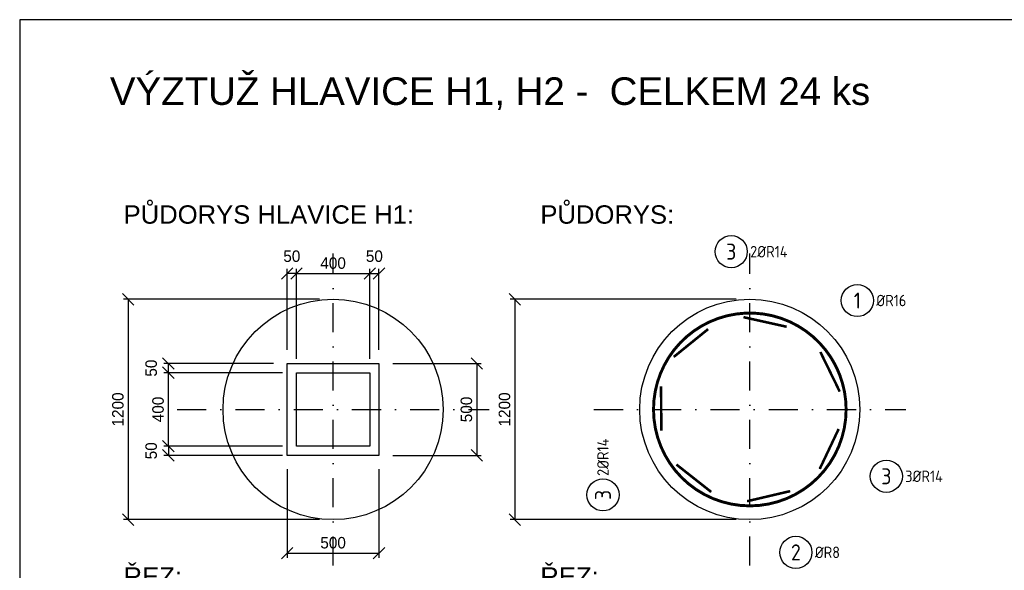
# Model space of a CAD drawing. Header units: millimetres. Extents: x 3999 to 14734, y -12994 to 4664.
# Tile 5 of 6: x 3999 to 9367, y 1665 to 4664. Entities that reach past the tile are written whole.
import ezdxf
from ezdxf.enums import TextEntityAlignment as Align

# ---------------------------------------------------------------- set-up
doc = ezdxf.new("R2010")
doc.units = ezdxf.units.MM
doc.header["$LTSCALE"] = 25
doc.linetypes.add('CERCHOVANA2', pattern=[12.7, 6.35, -3.175, 0, -3.175])
for name, color, linetype in [('HLAVICE', 2, 'Continuous'), ('KOTY', 4, 'Continuous'), ('KOTY25', 7, 'Continuous'), ('MODUL', 1, 'CERCHOVANA2'), ('TEXT05', 6, 'Continuous')]:
    doc.layers.add(name, color=color, linetype=linetype)
doc.styles.add('PAVLA', font='ARIAL.TTF')
doc.styles.add('RECOC_ISO9', font='ISO9.shx')
doc.dimstyles.new('ISO-25', dxfattribs={"dimtxt": 2.5, "dimasz": 2.5, "dimexe": 1.25, "dimexo": 0.625, "dimtad": 1, "dimtxsty": 'Standard', "dimcen": 2.5, "dimadec": 0, "dimazin": 0, "dimtfac": 1, "dimtmove": 0, "dimatfit": 3, "dimfxl": 0, "dimarcsym": 0})

# ---------------------------------------------------------------- blocks, each defined once
blk = doc.blocks.new('*U16', base_point=(14763.7, 5659.5))
at = {"color": 7}
blk.add_lwpolyline([(15026.8, 6143.7, 0, 0, 0), (14835.8, 5745.5, 25, 0, 0), (14814.2, 5700.4, 0, 0, 0)], format="xyseb", close=True, dxfattribs=at)
at = {"color": 200, "const_width": 14}
blk.add_lwpolyline([(14752, 5650.1), (14938.7, 5801)], dxfattribs=at)
at = {"color": 200}
blk.add_lwpolyline([(14752, 5650.1), (14938.7, 5801)], dxfattribs=at)
blk = doc.blocks.new('*U17', base_point=(15146.7, 5862.4))
at = {"color": 7}
blk.add_lwpolyline([(15096.3, 6141.1, 0, 0, 0), (15192, 5895, 25, 0, 0), (15210.1, 5848.4, 0, 0, 0)], format="xyseb", close=True, dxfattribs=at)
at = {"color": 200, "const_width": 14}
blk.add_lwpolyline([(15132, 5865.7), (15366.4, 5813.7)], dxfattribs=at)
at = {"color": 200}
blk.add_lwpolyline([(15132, 5865.7), (15366.4, 5813.7)], dxfattribs=at)
blk = doc.blocks.new('*U18', base_point=(14763.7, 5659.5))
at = {"color": 240}
blk.add_circle((15064.6, 6222.6), 87.5, dxfattribs=at)
for name, p in [('*U16', (14763.7, 5659.5)), ('*U17', (15146.7, 5862.4))]:
    blk.add_blockref(name, p)
at = {"color": 3, "style": 'RECOC_ISO9'}
blk.add_text('3', height=87.5, dxfattribs=at).set_placement((15064.6, 6222.6), align=Align.MIDDLE_CENTER)
at = {"style": 'RECOC_ISO9'}
blk.add_text('2%%cR14', height=62.5, dxfattribs=at).set_placement((15167.8, 6222.6), align=Align.MIDDLE_LEFT)
blk = doc.blocks.new('_Oblique')
at = {"color": 0, "linetype": 'ByBlock', "lineweight": -2}
blk.add_line((-0.5, -0.5), (0.5, 0.5), dxfattribs=at)
blk = doc.blocks.new('*D42')
at = {"layer": 'DEFPOINTS', "color": 0}
for p in [(7979.2, 3141.2), (6698.2, 1941.2), (7979.2, 1941.2)]:
    blk.add_point(p, dxfattribs=at)
at = {"layer": 'KOTY', "color": 0, "lineweight": -2}
for p, q in [((7904.2, 3141.2), (6673.2, 3141.2)), ((6698.2, 3141.2), (6698.2, 1941.2)), ((7904.2, 1941.2), (6673.2, 1941.2))]:
    blk.add_line(p, q, dxfattribs=at)
at = {"layer": 'KOTY', "color": 0, "lineweight": -2, "xscale": 62.5, "yscale": 62.5, "zscale": 62.5}
for p, rotation in [((6698.2, 3141.2), 90), ((6698.2, 1941.2), 270)]:
    blk.add_blockref('_Oblique', p, dxfattribs=dict(at, rotation=rotation))
at = {"layer": 'KOTY', "color": 0, "insert": (6641.9, 2541.2), "char_height": 62.5, "attachment_point": 5, "rotation": 90}
blk.add_mtext('1200', dxfattribs=at)
blk = doc.blocks.new('*U34', base_point=(15165.8, 5363.3))
at = {"color": 200, "const_width": 8}
blk.add_lwpolyline([(15690.8, 5363.3, -1), (14640.8, 5363.3, -1), (15690.8, 5363.3, -1)], format="xyb", dxfattribs=at)
at = {"color": 200}
blk.add_lwpolyline([(15690.8, 5363.3, -1), (14640.8, 5363.3, -1), (15690.8, 5363.3, -1)], format="xyb", dxfattribs=at)
at = {"color": 7}
blk.add_lwpolyline([(15387.7, 4667.6, 0, 0, 0), (15338.8, 4805.6, 25, 0, 0), (15322.1, 4852.7, 0, 0, 0)], format="xyseb", close=True, dxfattribs=at)
blk.add_circle((15417, 4585.1), 87.5, dxfattribs=at)
at = {"color": 3, "style": 'RECOC_ISO9'}
blk.add_text('2', height=87.5, dxfattribs=at).set_placement((15417, 4585.1), align=Align.MIDDLE_CENTER)
at = {"style": 'RECOC_ISO9'}
blk.add_text('%%cR8', height=62.5, dxfattribs=at).set_placement((15520.1, 4585.1), align=Align.MIDDLE_LEFT)
blk = doc.blocks.new('*U19', base_point=(14682, 5473.7))
at = {"color": 200, "const_width": 14}
blk.add_lwpolyline([(14681.9, 5488.7), (14683.4, 5248.6)], dxfattribs=at)
at = {"color": 200}
blk.add_lwpolyline([(14681.9, 5488.7), (14683.4, 5248.6)], dxfattribs=at)
at = {"color": 7}
blk.add_lwpolyline([(14411.5, 4972.4, 0, 0, 0), (14656, 5366.2, 25, 0, 0), (14682.4, 5408.7, 0, 0, 0)], format="xyseb", close=True, dxfattribs=at)
blk = doc.blocks.new('*U20', base_point=(14777.9, 5053.9))
at = {"color": 200, "const_width": 14}
blk.add_lwpolyline([(14766.1, 5063.2), (14954.7, 4914.7)], dxfattribs=at)
at = {"color": 200}
blk.add_lwpolyline([(14766.1, 5063.2), (14954.7, 4914.7)], dxfattribs=at)
at = {"color": 7}
blk.add_lwpolyline([(14450.2, 4919.2, 0, 0, 0), (14780.4, 5001.6, 25, 0, 0), (14828.9, 5013.7, 0, 0, 0)], format="xyseb", close=True, dxfattribs=at)
blk = doc.blocks.new('*U21', base_point=(14682, 5473.7))
at = {"color": 240}
blk.add_circle((14365.3, 4898.1), 87.5, dxfattribs=at)
for name, p in [('*U19', (14682, 5473.7)), ('*U20', (14777.9, 5053.9))]:
    blk.add_blockref(name, p)
at = {"style": 'RECOC_ISO9'}
blk.add_text('2%%cR14', height=62.5, rotation=90, dxfattribs=at).set_placement((14365.3, 5001.2), align=Align.MIDDLE_LEFT)
at = {"color": 3, "style": 'RECOC_ISO9'}
blk.add_text('3', height=87.5, rotation=90, dxfattribs=at).set_placement((14365.3, 4898.1), align=Align.MIDDLE_CENTER)
blk = doc.blocks.new('*U12', base_point=(15165.9, 4867.1))
at = {"color": 7}
blk.add_lwpolyline([(15823.9, 4984.5, 0, 0, 0), (15278.4, 4890.4, 25, 0, 0), (15229.2, 4881.9, 0, 0, 0)], format="xyseb", close=True, dxfattribs=at)
at = {"color": 200, "const_width": 14}
blk.add_lwpolyline([(15151.2, 4863.6), (15385, 4918.5)], dxfattribs=at)
at = {"color": 200}
blk.add_lwpolyline([(15151.2, 4863.6), (15385, 4918.5)], dxfattribs=at)
blk = doc.blocks.new('*U13', base_point=(15553.9, 5054))
at = {"color": 200, "const_width": 14}
blk.add_lwpolyline([(15547.4, 5040.4), (15650.2, 5257.3)], dxfattribs=at)
at = {"color": 200}
blk.add_lwpolyline([(15547.4, 5040.4), (15650.2, 5257.3)], dxfattribs=at)
at = {"color": 7}
blk.add_lwpolyline([(15827.4, 5027.9, 0, 0, 0), (15628.9, 5096.4, 25, 0, 0), (15581.7, 5112.7, 0, 0, 0)], format="xyseb", close=True, dxfattribs=at)
blk = doc.blocks.new('*U14', base_point=(15649.6, 5473.8))
at = {"color": 200, "const_width": 14}
blk.add_lwpolyline([(15656.2, 5460.3), (15550.7, 5676)], dxfattribs=at)
at = {"color": 200}
blk.add_lwpolyline([(15656.2, 5460.3), (15550.7, 5676)], dxfattribs=at)
at = {"color": 7}
blk.add_lwpolyline([(15868.4, 5076.3, 0, 0, 0), (15644.9, 5488.3, 25, 0, 0), (15621, 5532.2, 0, 0, 0)], format="xyseb", close=True, dxfattribs=at)
blk = doc.blocks.new('*U15', base_point=(15165.9, 4867.1))
at = {"color": 240}
blk.add_circle((15910.2, 4999.4), 87.5, dxfattribs=at)
for name, p in [('*U14', (15649.6, 5473.8)), ('*U13', (15553.9, 5054)), ('*U12', (15165.9, 4867.1))]:
    blk.add_blockref(name, p)
at = {"color": 3, "style": 'RECOC_ISO9'}
blk.add_text('3', height=87.5, dxfattribs=at).set_placement((15910.2, 4999.4), align=Align.MIDDLE_CENTER)
at = {"style": 'RECOC_ISO9'}
blk.add_text('3%%cR14', height=62.5, dxfattribs=at).set_placement((16013.3, 4999.4), align=Align.MIDDLE_LEFT)
blk = doc.blocks.new('*U5', base_point=(15165.8, 5363.3))
at = {"color": 7}
blk.add_lwpolyline([(15681.3, 5904.8, 0, 0, 0), (15537.7, 5799.9, 25, 0, 0), (15497.3, 5770.4, 0, 0, 0)], format="xyseb", close=True, dxfattribs=at)
at = {"color": 200, "const_width": 16}
blk.add_lwpolyline([(15690.8, 5362.7, 1.000632), (14640.8, 5363.3, 1), (15690.8, 5363.3, 0.134451)], format="xyb", dxfattribs=at)
at = {"color": 200}
blk.add_lwpolyline([(15690.8, 5362.7, 1.000632), (14640.8, 5363.3, 1), (15690.8, 5363.3, 0.134451)], format="xyb", dxfattribs=at)
at = {"color": 140, "const_width": 16}
blk.add_lwpolyline([(15690.8, 5363.3, 0.134451), (15617.6, 5630.8, 0.134129)], format="xyb", dxfattribs=at)
at = {"color": 140}
blk.add_lwpolyline([(15690.8, 5363.3, 0.134451), (15617.6, 5630.8, 0.134129)], format="xyb", dxfattribs=at)
at = {"color": 7}
blk.add_circle((15752, 5956.5), 87.5, dxfattribs=at)
at = {"color": 3, "style": 'RECOC_ISO9'}
blk.add_text('1', height=87.5, dxfattribs=at).set_placement((15752, 5956.5), align=Align.MIDDLE_CENTER)
at = {"style": 'RECOC_ISO9'}
blk.add_text('%%cR16', height=62.5, dxfattribs=at).set_placement((15855.1, 5956.5), align=Align.MIDDLE_LEFT)
blk = doc.blocks.new('*D46')
at = {"layer": 'DEFPOINTS', "color": 0}
for p in [(5457.3, 2291.2), (5957.3, 2291.2), (5957.3, 1758.9)]:
    blk.add_point(p, dxfattribs=at)
at = {"layer": 'KOTY', "color": 0, "lineweight": -2}
for p, q in [((5457.3, 2216.2), (5457.3, 1733.9)), ((5957.3, 2216.2), (5957.3, 1733.9)), ((5457.3, 1758.9), (5957.3, 1758.9))]:
    blk.add_line(p, q, dxfattribs=at)
at = {"layer": 'KOTY', "color": 0, "lineweight": -2, "xscale": 62.5, "yscale": 62.5, "zscale": 62.5, "rotation": 180}
blk.add_blockref('_Oblique', (5457.3, 1758.9), dxfattribs=at)
at = {"layer": 'KOTY', "color": 0, "lineweight": -2, "xscale": 62.5, "yscale": 62.5, "zscale": 62.5}
blk.add_blockref('_Oblique', (5957.3, 1758.9), dxfattribs=at)
at = {"layer": 'KOTY', "color": 0, "insert": (5707.3, 1815.2), "char_height": 62.5, "attachment_point": 5}
blk.add_mtext('500', dxfattribs=at)
blk = doc.blocks.new('*D58')
at = {"layer": 'DEFPOINTS', "color": 0}
for p in [(5957.3, 2791.2), (5957.3, 2291.2), (6490.4, 2291.2)]:
    blk.add_point(p, dxfattribs=at)
at = {"layer": 'KOTY', "color": 0, "lineweight": -2}
for p, q in [((6032.3, 2791.2), (6515.4, 2791.2)), ((6490.4, 2791.2), (6490.4, 2291.2)), ((6032.3, 2291.2), (6515.4, 2291.2))]:
    blk.add_line(p, q, dxfattribs=at)
at = {"layer": 'KOTY', "color": 0, "lineweight": -2, "xscale": 62.5, "yscale": 62.5, "zscale": 62.5}
for p, rotation in [((6490.4, 2791.2), 90), ((6490.4, 2291.2), 270)]:
    blk.add_blockref('_Oblique', p, dxfattribs=dict(at, rotation=rotation))
at = {"layer": 'KOTY', "color": 0, "insert": (6434.2, 2541.2), "char_height": 62.5, "attachment_point": 5, "rotation": 90}
blk.add_mtext('500', dxfattribs=at)
blk = doc.blocks.new('*D57')
at = {"layer": 'DEFPOINTS', "color": 0}
for p in [(4809.4, 2791.2), (5457.3, 2791.2), (5457.3, 2741.2)]:
    blk.add_point(p, dxfattribs=at)
at = {"layer": 'KOTY', "color": 0, "lineweight": -2}
for p, q in [((5382.3, 2791.2), (4784.4, 2791.2)), ((5382.3, 2741.2), (4784.4, 2741.2)), ((4809.4, 2741.2), (4809.4, 2791.2))]:
    blk.add_line(p, q, dxfattribs=at)
at = {"layer": 'KOTY', "color": 0, "lineweight": -2, "xscale": 62.5, "yscale": 62.5, "zscale": 62.5}
for p, rotation in [((4809.4, 2791.2), 90), ((4809.4, 2741.2), 270)]:
    blk.add_blockref('_Oblique', p, dxfattribs=dict(at, rotation=rotation))
at = {"layer": 'KOTY', "color": 0, "insert": (4715.7, 2766.2), "char_height": 62.5, "attachment_point": 5, "rotation": 90}
blk.add_mtext('50', dxfattribs=at)
blk = doc.blocks.new('*D56')
at = {"layer": 'DEFPOINTS', "color": 0}
for p in [(4809.4, 2741.2), (5507.3, 2741.2), (5457.3, 2341.2)]:
    blk.add_point(p, dxfattribs=at)
at = {"layer": 'KOTY', "color": 0, "lineweight": -2}
for p, q in [((5432.3, 2741.2), (4784.4, 2741.2)), ((4809.4, 2341.2), (4809.4, 2741.2)), ((5382.3, 2341.2), (4784.4, 2341.2))]:
    blk.add_line(p, q, dxfattribs=at)
at = {"layer": 'KOTY', "color": 0, "lineweight": -2, "xscale": 62.5, "yscale": 62.5, "zscale": 62.5}
for p, rotation in [((4809.4, 2741.2), 90), ((4809.4, 2341.2), 270)]:
    blk.add_blockref('_Oblique', p, dxfattribs=dict(at, rotation=rotation))
at = {"layer": 'KOTY', "color": 0, "insert": (4753.2, 2541.2), "char_height": 62.5, "attachment_point": 5, "rotation": 90}
blk.add_mtext('400', dxfattribs=at)
blk = doc.blocks.new('*D55')
at = {"layer": 'DEFPOINTS', "color": 0}
for p in [(5507.3, 2341.2), (4809.4, 2291.2), (5507.3, 2291.2)]:
    blk.add_point(p, dxfattribs=at)
at = {"layer": 'KOTY', "color": 0, "lineweight": -2}
for p, q in [((5432.3, 2341.2), (4784.4, 2341.2)), ((4809.4, 2341.2), (4809.4, 2291.2)), ((5432.3, 2291.2), (4784.4, 2291.2))]:
    blk.add_line(p, q, dxfattribs=at)
at = {"layer": 'KOTY', "color": 0, "lineweight": -2, "xscale": 62.5, "yscale": 62.5, "zscale": 62.5}
for p, rotation in [((4809.4, 2341.2), 90), ((4809.4, 2291.2), 270)]:
    blk.add_blockref('_Oblique', p, dxfattribs=dict(at, rotation=rotation))
at = {"layer": 'KOTY', "color": 0, "insert": (4715.7, 2316.2), "char_height": 62.5, "attachment_point": 5, "rotation": 90}
blk.add_mtext('50', dxfattribs=at)
blk = doc.blocks.new('*D54')
at = {"layer": 'DEFPOINTS', "color": 0}
for p in [(5957.3, 3281.7), (5907.3, 2791.2), (5957.3, 2791.2)]:
    blk.add_point(p, dxfattribs=at)
at = {"layer": 'KOTY', "color": 0, "lineweight": -2}
for p, q in [((5907.3, 2866.2), (5907.3, 3306.7)), ((5907.3, 3281.7), (5957.3, 3281.7)), ((5957.3, 2866.2), (5957.3, 3306.7))]:
    blk.add_line(p, q, dxfattribs=at)
at = {"layer": 'KOTY', "color": 0, "lineweight": -2, "xscale": 62.5, "yscale": 62.5, "zscale": 62.5, "rotation": 180}
blk.add_blockref('_Oblique', (5907.3, 3281.7), dxfattribs=at)
at = {"layer": 'KOTY', "color": 0, "lineweight": -2, "xscale": 62.5, "yscale": 62.5, "zscale": 62.5}
blk.add_blockref('_Oblique', (5957.3, 3281.7), dxfattribs=at)
at = {"layer": 'KOTY', "color": 0, "insert": (5932.3, 3375.5), "char_height": 62.5, "attachment_point": 5}
blk.add_mtext('50', dxfattribs=at)
blk = doc.blocks.new('*D53')
at = {"layer": 'DEFPOINTS', "color": 0}
for p in [(5907.3, 3281.7), (5507.3, 2791.2), (5907.3, 2741.2)]:
    blk.add_point(p, dxfattribs=at)
at = {"layer": 'KOTY', "color": 0, "lineweight": -2}
for p, q in [((5507.3, 2866.2), (5507.3, 3306.7)), ((5507.3, 3281.7), (5907.3, 3281.7)), ((5907.3, 2816.2), (5907.3, 3306.7))]:
    blk.add_line(p, q, dxfattribs=at)
at = {"layer": 'KOTY', "color": 0, "lineweight": -2, "xscale": 62.5, "yscale": 62.5, "zscale": 62.5, "rotation": 180}
blk.add_blockref('_Oblique', (5507.3, 3281.7), dxfattribs=at)
at = {"layer": 'KOTY', "color": 0, "lineweight": -2, "xscale": 62.5, "yscale": 62.5, "zscale": 62.5}
blk.add_blockref('_Oblique', (5907.3, 3281.7), dxfattribs=at)
at = {"layer": 'KOTY', "color": 0, "insert": (5707.3, 3338), "char_height": 62.5, "attachment_point": 5}
blk.add_mtext('400', dxfattribs=at)
blk = doc.blocks.new('*D52')
at = {"layer": 'DEFPOINTS', "color": 0}
for p in [(5457.3, 3281.7), (5457.3, 2791.2), (5507.3, 2741.2)]:
    blk.add_point(p, dxfattribs=at)
at = {"layer": 'KOTY', "color": 0, "lineweight": -2}
for p, q in [((5457.3, 2866.2), (5457.3, 3306.7)), ((5507.3, 3281.7), (5457.3, 3281.7)), ((5507.3, 2816.2), (5507.3, 3306.7))]:
    blk.add_line(p, q, dxfattribs=at)
at = {"layer": 'KOTY', "color": 0, "lineweight": -2, "xscale": 62.5, "yscale": 62.5, "zscale": 62.5, "rotation": 180}
blk.add_blockref('_Oblique', (5457.3, 3281.7), dxfattribs=at)
at = {"layer": 'KOTY', "color": 0, "lineweight": -2, "xscale": 62.5, "yscale": 62.5, "zscale": 62.5}
blk.add_blockref('_Oblique', (5507.3, 3281.7), dxfattribs=at)
at = {"layer": 'KOTY', "color": 0, "insert": (5482.3, 3375.5), "char_height": 62.5, "attachment_point": 5}
blk.add_mtext('50', dxfattribs=at)
blk = doc.blocks.new('*D45')
at = {"layer": 'DEFPOINTS', "color": 0}
for p in [(5707.3, 3141.2), (4590.5, 1941.2), (5707.3, 1941.2)]:
    blk.add_point(p, dxfattribs=at)
at = {"layer": 'KOTY', "color": 0, "lineweight": -2}
for p, q in [((5632.3, 3141.2), (4565.5, 3141.2)), ((4590.5, 3141.2), (4590.5, 1941.2)), ((5632.3, 1941.2), (4565.5, 1941.2))]:
    blk.add_line(p, q, dxfattribs=at)
at = {"layer": 'KOTY', "color": 0, "lineweight": -2, "xscale": 62.5, "yscale": 62.5, "zscale": 62.5}
for p, rotation in [((4590.5, 3141.2), 90), ((4590.5, 1941.2), 270)]:
    blk.add_blockref('_Oblique', p, dxfattribs=dict(at, rotation=rotation))
at = {"layer": 'KOTY', "color": 0, "insert": (4534.2, 2541.2), "char_height": 62.5, "attachment_point": 5, "rotation": 90}
blk.add_mtext('1200', dxfattribs=at)

msp = doc.modelspace()

# ---------------------------------------------------------------- linework, layer by layer
at = {"layer": 'HLAVICE'}
for points in [[(5457.293, 2791.214), (5957.293, 2791.214), (5957.293, 2291.214), (5457.293, 2291.214)], [(5507.293, 2741.214), (5907.293, 2741.214), (5907.293, 2341.214), (5507.293, 2341.214)]]:
    msp.add_lwpolyline(points, close=True, dxfattribs=at)
for centre in [(5707.293, 2541.214), (7979.157, 2541.214)]:
    msp.add_circle(centre, 600, dxfattribs=at)
at = {"layer": 'KOTY25', "linetype": 'Continuous'}
msp.add_lwpolyline([(3998.728, -2761.429), (14498.728, -2761.429), (14498.728, 4663.571), (3998.728, 4663.571)], close=True, dxfattribs=at)
at = {"layer": 'MODUL'}
for p, q in [((5707.293, 1691.214), (5707.293, 3391.214)), ((7979.157, 1691.214), (7979.157, 3391.214)), ((4857.293, 2541.214), (6557.293, 2541.214)), ((7129.157, 2541.214), (8829.157, 2541.214))]:
    msp.add_line(p, q, dxfattribs=at)

# ---------------------------------------------------------------- block references
at = {"layer": 'KOTY25'}
for name, p in [('*U18', (7577.006, 2837.418)), ('*U5', (7979.157, 2541.214)), ('*U34', (7979.157, 2541.214)), ('*U15', (7979.235, 2044.961)), ('*U21', (7495.328, 2651.565))]:
    msp.add_blockref(name, p, dxfattribs=at)

# ---------------------------------------------------------------- texts
at = {"layer": 'TEXT05', "style": 'PAVLA'}
msp.add_text('VÝZTUŽ HLAVICE H1, H2 -  CELKEM 24 ks  ', height=150, dxfattribs=at).set_placement((4490.532, 4199.705))
at = {"layer": 'TEXT05', "color": 2, "style": 'PAVLA'}
for s, p in [('PŮDORYS HLAVICE H1:', (4565.157, 3552.832)), ('PŮDORYS:', (6837.334, 3552.832)), ('ŘEZ:', (4565.157, 1581.416)), ('ŘEZ:', (6837.334, 1581.416))]:
    msp.add_text(s, height=100, dxfattribs=at).set_placement(p)

# ---------------------------------------------------------------- dimensions: what is measured, and where the dimension line sits
at = {"layer": 'KOTY'}
for base, p1, p2, picture, middle in [((5457.293, 3281.709), (5507.293, 2741.214), (5457.293, 2791.214), '*D52', (5482.293, 3375.459)), ((5957.293, 3281.709), (5907.293, 2791.214), (5957.293, 2791.214), '*D54', (5932.293, 3375.459)), ((5907.293, 3281.709), (5507.293, 2791.214), (5907.293, 2741.214), '*D53', (5707.293, 3337.959)), ((5957.293, 1758.946), (5457.293, 2291.214), (5957.293, 2291.214), '*D46', (5707.293, 1815.196))]:
    dim = msp.add_linear_dim(base=base, p1=p1, p2=p2, dimstyle='ISO-25', override={"dimscale": 25, "dimexe": 1, "dimexo": 3, "dimgap": 1, "dimdec": 0, "dimblk1": 'Oblique', "dimblk2": 'Oblique', "dimsah": 1, "dimtmove": 2}, dxfattribs=at)
    dim.commit()
    dim.dimension.update_dxf_attribs({"geometry": picture, "text_midpoint": middle})
for base, p1, p2, override, picture, middle in [((4590.498, 1941.214), (5707.293, 3141.214), (5707.293, 1941.214), {"dimscale": 25, "dimexe": 1, "dimexo": 3, "dimgap": 1, "dimdec": 0, "dimlunit": 2, "dimblk1": 'OBLIQUE', "dimblk2": 'OBLIQUE', "dimsah": 1, "dimtmove": 2}, '*D45', (4534.248, 2541.214)), ((6698.173, 1941.214), (7979.157, 3141.214), (7979.157, 1941.214), {"dimscale": 25, "dimexe": 1, "dimexo": 3, "dimgap": 1, "dimdec": 0, "dimlunit": 2, "dimblk1": 'OBLIQUE', "dimblk2": 'OBLIQUE', "dimsah": 1, "dimtmove": 2}, '*D42', (6641.923, 2541.214)), ((4809.44, 2791.214), (5457.293, 2741.214), (5457.293, 2791.214), {"dimscale": 25, "dimexe": 1, "dimexo": 3, "dimgap": 1, "dimdec": 0, "dimblk1": 'Oblique', "dimblk2": 'Oblique', "dimsah": 1, "dimtmove": 2}, '*D57', (4715.69, 2766.214)), ((6490.443, 2291.214), (5957.293, 2791.214), (5957.293, 2291.214), {"dimscale": 25, "dimexe": 1, "dimexo": 3, "dimgap": 1, "dimdec": 0, "dimblk1": 'Oblique', "dimblk2": 'Oblique', "dimsah": 1, "dimtmove": 2}, '*D58', (6434.193, 2541.214)), ((4809.44, 2741.214), (5457.293, 2341.214), (5507.293, 2741.214), {"dimscale": 25, "dimexe": 1, "dimexo": 3, "dimgap": 1, "dimdec": 0, "dimblk1": 'Oblique', "dimblk2": 'Oblique', "dimsah": 1, "dimtmove": 2}, '*D56', (4753.19, 2541.214)), ((4809.44, 2291.214), (5507.293, 2341.214), (5507.293, 2291.214), {"dimscale": 25, "dimexe": 1, "dimexo": 3, "dimgap": 1, "dimdec": 0, "dimblk1": 'Oblique', "dimblk2": 'Oblique', "dimsah": 1, "dimtmove": 2}, '*D55', (4715.69, 2316.214))]:
    dim = msp.add_linear_dim(base=base, p1=p1, p2=p2, angle=90, dimstyle='ISO-25', override=override, dxfattribs=at)
    dim.commit()
    dim.dimension.update_dxf_attribs({"geometry": picture, "text_midpoint": middle})

doc.saveas('drawing.dxf')
